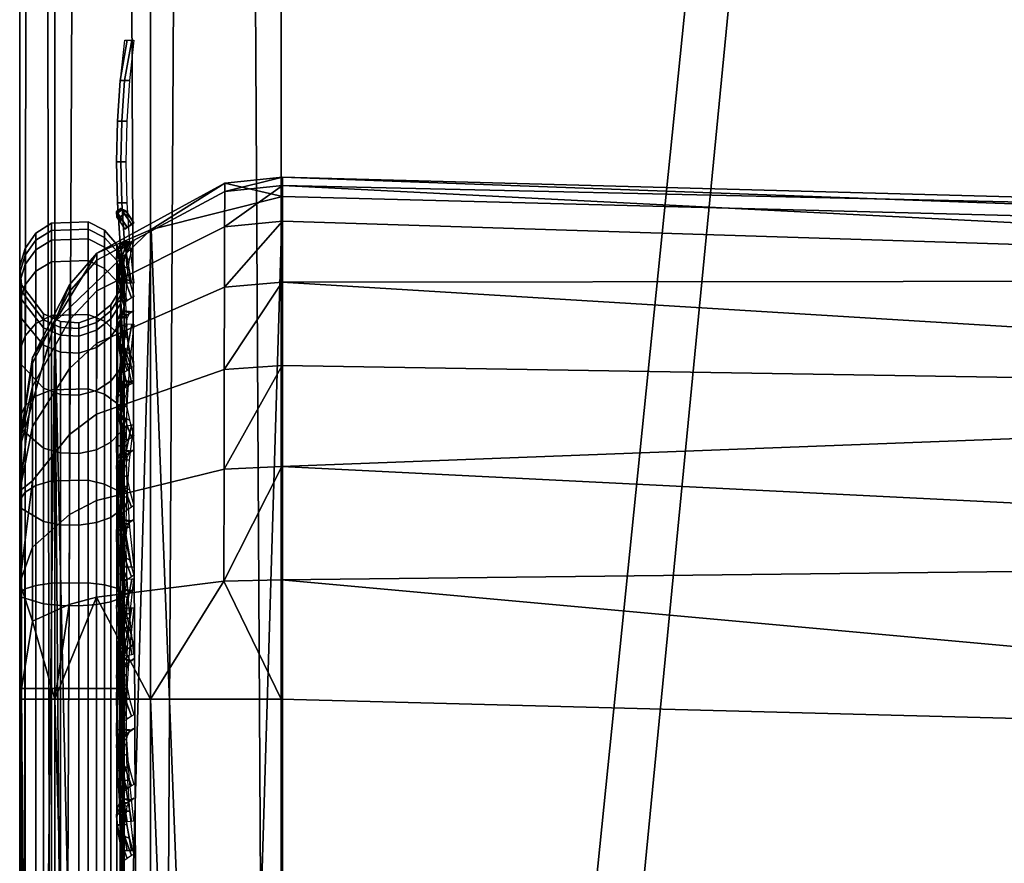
# Model space of a CAD drawing. Header units: inches. Extents: x 0 to 44.3, y -37.9 to 0.3.
# Tile 162 of 256: x 0 to 0.9, y -19.3 to -18.5. Entities that reach past the tile are written whole.
import ezdxf

# ---------------------------------------------------------------- set-up
doc = ezdxf.new("R2010")
doc.units = ezdxf.units.IN
doc.header["$LTSCALE"] = 0.03937
doc.header["$MEASUREMENT"] = 0
for name, color, linetype in [('A-FURN-3-ST', 151, 'Continuous'), ('A-FURN-3-ST-BK', 151, 'Continuous'), ('A-FURN-3-ST-SEAM', 250, 'Continuous'), ('A-FURN-3-STITCH', 15, 'Continuous')]:
    doc.layers.add(name, color=color, linetype=linetype)

msp = doc.modelspace()

# ---------------------------------------------------------------- meshes
at = {"layer": 'A-FURN-3-ST'}
mesh = msp.add_polyface(dxfattribs=at)
corners = [(1.97477, -22.31298, 18), (4.60038, -0.98636, 18), (2.42711, -0.86223, 18), (0.25082, -0.81495, 18), (0.25082, -22.26522, 18), (4.62117, -0.70242, 17.96252), (2.43781, -0.57773, 17.96252), (0.25101, -0.60036, 17.97885), (0.04824, -0.62055, 17.87732), (0.01297, -0.63411, 17.80916), (0.03431, -0.81495, 17.875), (0.00082, -0.81495, 17.75), (0.00082, -0.64913, 17.73366), (0.00082, -0.4897, 17.68525), (0.07411, -0.61463, 17.9071), (0.12582, -0.81495, 17.96651), (0.19586, -0.60155, 17.97284), (0.00082, -22.26522, 17.75), (0.03431, -22.26522, 17.875), (0.12582, -22.26522, 17.96651), (0.25082, -0.21494, 5), (0.25082, -22.86523, 5), (0.12582, -0.21494, 5.03349), (0.12582, -22.86523, 5.03349), (0.03431, -0.21494, 5.125), (0.03431, -22.86523, 5.125), (0.00082, -0.21494, 5.25), (0.00082, -22.86523, 5.25), (4.64318, -0.38789, 5), (1.9486, -22.91242, 5), (2.44853, -0.26261, 5), (0.00082, 0.03506, 5.5), (0.00082, -23.11524, 5.5), (0.00082, 0.03506, 16.9), (0.00082, -23.11524, 16.9), (0.00082, -0.34278, 17.60665)]
mesh.append_faces([[corners[k] for k in face] for face in [(0, 1, 2), (3, 4, 2), (2, 4, 0), (2, 5, 6), (2, 6, 7), (7, 3, 2), (8, 9, 10), (10, 9, 11), (11, 9, 12), (12, 9, 13), (8, 10, 14), (14, 10, 15), (14, 15, 16), (16, 15, 3), (16, 3, 7), (11, 17, 10), (10, 17, 18), (10, 18, 15), (15, 18, 19), (15, 19, 3), (3, 19, 4), (20, 21, 22), (22, 21, 23), (22, 23, 24), (24, 23, 25), (24, 25, 26), (26, 25, 27), (28, 29, 30), (30, 29, 21), (30, 21, 20), (31, 32, 33), (33, 32, 34), (33, 34, 17), (31, 26, 27), (31, 27, 32), (17, 11, 33), (35, 11, 13), (13, 11, 12)]])
at = {"layer": 'A-FURN-3-ST-BK'}
mesh = msp.add_polyface(dxfattribs=at)
corners = [(3.81427, -18.81111, 18.6363), (2.03595, -18.67527, 18.45343), (2.03492, -18.692, 18.6363), (0.25225, -18.62703, 18.52261), (0.2522, -18.64545, 18.6363), (2.02195, -18.99227, 18.03372), (0.25146, -18.90378, 18.05236), (2.02896, -18.83626, 18.13035), (0.25173, -18.80731, 18.11527), (0.25196, -18.72767, 18.19846), (2.03386, -18.72562, 18.27683), (0.25213, -18.66929, 18.29774), (0.25223, -18.6351, 18.40772), (0.04834, -18.94983, 18.14493), (0.013, -18.98082, 18.20719), (0.01301, -18.91768, 18.2483), (0.0484, -18.87326, 18.19476), (0.01303, -18.86554, 18.3027), (0.04846, -18.81001, 18.26071), (0.01304, -18.82731, 18.36764), (0.04849, -18.76363, 18.33947), (0.01304, -18.80492, 18.43961), (0.04852, -18.73647, 18.42675), (0.01304, -18.79963, 18.5148), (0.04852, -18.73005, 18.51794), (0.03454, -18.76533, 18.60234), (0.00082, -18.88598, 18.56815), (0.00082, -18.8808, 18.45386), (0.00082, -18.92709, 18.34923), (0.07455, -18.69966, 18.51932), (0.12661, -18.67723, 18.6273), (0.19689, -18.63292, 18.52234), (0.19687, -18.6409, 18.40881), (0.19679, -18.6747, 18.30013), (0.19665, -18.73242, 18.20205), (0.19646, -18.81114, 18.11989), (0.19623, -18.90647, 18.05778), (0.19597, -19.01351, 18.01924), (0.07436, -18.85385, 18.17137), (0.07427, -18.9363, 18.11772), (0.07444, -18.78576, 18.24237), (0.0745, -18.73582, 18.32717), (0.07454, -18.70658, 18.42114)]
mesh.append_faces([[corners[k] for k in face] for face in [(0, 1, 2), (2, 1, 3), (2, 3, 4), (5, 6, 7), (6, 8, 7), (7, 8, 9), (7, 9, 10), (10, 9, 11), (10, 11, 12), (10, 12, 1), (1, 12, 3), (13, 14, 15, 16), (16, 15, 17, 18), (18, 17, 19, 20), (20, 19, 21, 22), (22, 21, 23, 24), (24, 23, 25), (25, 23, 26), (26, 23, 27), (27, 23, 21), (27, 21, 19), (15, 28, 17), (17, 28, 19), (19, 28, 27), (24, 25, 29), (29, 25, 30), (29, 30, 31), (31, 30, 4), (31, 4, 3), (31, 3, 32), (32, 3, 12), (32, 12, 33), (33, 12, 11), (33, 11, 34), (34, 11, 9), (34, 9, 35), (35, 9, 8), (35, 8, 36), (36, 8, 6), (36, 6, 37), (16, 38, 39, 13), (38, 35, 36, 39), (38, 16, 18, 40), (40, 18, 20, 41), (41, 20, 22, 42), (42, 22, 24, 29), (35, 38, 40, 34), (34, 40, 41, 33), (33, 41, 42, 32), (32, 42, 29, 31), (28, 26, 27)]])
mesh = msp.add_polyface(dxfattribs=at)
corners = [(3.78897, -19.11059, 18.03372), (2.01381, -19.1726, 18), (2.02195, -18.99227, 18.03372), (0.25082, -19.12651, 18), (0.25115, -19.01211, 18.0133), (0.25146, -18.90378, 18.05236), (3.77346, -19.29044, 18), (1.97477, -22.31298, 18), (0.25082, -22.26522, 18), (0.25232, -22.30304, 31.54521), (0.2522, -18.64545, 18.6363), (0.1967, -20.47996, 25.08913), (0.12661, -18.67723, 18.6273), (0.07455, -20.5442, 25.07093), (0.03454, -18.76533, 18.60234), (0.04837, -20.57367, 25.06258), (0.013, -20.6406, 25.04362), (0.03456, -22.42288, 31.51125), (0.00082, -22.54357, 31.47705), (0.00082, -18.88598, 18.56815), (0.12669, -22.33478, 31.53621), (0.19597, -19.01351, 18.01924), (0.12582, -19.12651, 18.03349), (0.07416, -19.02884, 18.08446), (0.03431, -19.12651, 18.125), (0.04826, -19.03579, 18.11404), (0.01298, -19.05169, 18.18169), (0.013, -18.98082, 18.20719), (0.04834, -18.94983, 18.14493), (0.00082, -19.12651, 18.25), (0.00082, -19.01514, 18.27618), (0.01301, -18.91768, 18.2483), (0.00082, -18.92709, 18.34923), (0.19623, -18.90647, 18.05778), (0.07427, -18.9363, 18.11772), (0.19595, -22.48099, 17.98478), (0.12582, -22.26522, 18.03349), (0.03431, -22.26522, 18.125), (0.00082, -22.26522, 18.25), (1.97446, -22.35082, 31.54521), (3.81427, -18.81111, 18.6363), (2.03492, -18.692, 18.6363)]
mesh.append_faces([[corners[k] for k in face] for face in [(0, 1, 2), (3, 4, 1), (1, 4, 2), (4, 5, 2), (6, 7, 1), (1, 7, 8), (1, 8, 3), (9, 10, 11), (11, 10, 12), (11, 12, 13), (13, 12, 14), (13, 14, 15), (15, 14, 16), (15, 16, 17), (17, 16, 18), (18, 16, 19), (19, 16, 14), (15, 17, 13), (13, 17, 20), (13, 20, 11), (11, 20, 9), (4, 3, 21), (21, 3, 22), (21, 22, 23), (23, 22, 24), (23, 24, 25), (25, 24, 26), (25, 26, 27, 28), (24, 29, 26), (26, 29, 30), (26, 30, 27), (27, 30, 31), (30, 32, 31), (21, 5, 4), (33, 21, 23, 34), (34, 23, 25, 28), (35, 36, 8), (3, 8, 22), (22, 8, 36), (22, 36, 24), (24, 36, 37), (24, 37, 29), (29, 37, 38), (38, 18, 29), (29, 18, 19), (29, 19, 30), (30, 19, 32), (39, 40, 41), (39, 41, 9), (9, 41, 10)]])
at = {"layer": 'A-FURN-3-ST-SEAM'}
mesh = msp.add_polyface(dxfattribs=at)
corners = [(0.00108, -18.74591, 18.33687), (0.00267, -18.76212, 18.34401), (0.00267, -18.73601, 18.42878), (0.00108, -18.71861, 18.42552), (0.00267, -18.73, 18.5188), (0.00108, -18.71232, 18.51966), (0.00267, -18.74412, 18.60568), (0.00108, -18.72708, 18.61051), (0.00593, -18.71056, 18.6152), (0.00593, -18.69518, 18.52049), (0.00593, -18.70173, 18.42236), (0.00593, -18.73019, 18.32994), (0.08206, -18.76489, 18.23653), (0.06631, -18.75836, 18.23163), (0.06631, -18.70688, 18.31967), (0.08206, -18.71435, 18.32296), (0.06631, -18.6767, 18.41767), (0.08206, -18.68472, 18.41918), (0.06631, -18.66975, 18.52173), (0.08206, -18.67789, 18.52134), (0.06631, -18.68607, 18.62216), (0.08206, -18.69391, 18.61993), (0.09375, -18.70686, 18.61626), (0.09375, -18.69134, 18.52068), (0.09375, -18.69795, 18.42165), (0.09375, -18.72667, 18.32839), (0.09375, -18.77566, 18.24461), (0.10082, -18.75039, 18.33792), (0.10082, -18.72305, 18.42636), (0.10082, -18.71684, 18.51949), (0.10082, -18.73143, 18.60928), (0.09736, -18.74012, 18.42955), (0.09736, -18.73418, 18.5186), (0.09736, -18.74814, 18.60453), (0.03124, -18.68732, 18.62181), (0.03124, -18.67105, 18.52167), (0.03124, -18.67798, 18.41791), (0.03124, -18.70808, 18.3202), (0.03124, -18.7594, 18.23241), (0.01634, -18.69663, 18.61916), (0.01634, -18.68072, 18.5212), (0.01634, -18.68749, 18.4197), (0.01634, -18.71694, 18.3241), (0.01634, -18.76715, 18.23822), (0.00593, -18.77874, 18.24692), (0.02365, -18.77105, 18.59803), (0.02365, -18.75796, 18.51744), (0.02365, -18.76353, 18.43394), (0.088, -18.76268, 18.6004), (0.088, -18.74927, 18.51786), (0.088, -18.75498, 18.43234)]
mesh.append_faces([[corners[k] for k in face] for face in [(0, 1, 2, 3), (3, 2, 4, 5), (5, 4, 6, 7), (7, 8, 9, 5), (5, 9, 10, 3), (3, 10, 11, 0), (12, 13, 14, 15), (15, 14, 16, 17), (17, 16, 18, 19), (19, 18, 20, 21), (21, 22, 23, 19), (19, 23, 24, 17), (17, 24, 25, 15), (15, 25, 26, 12), (27, 26, 25), (27, 25, 28), (28, 25, 24), (28, 24, 29), (29, 24, 23), (29, 23, 30), (30, 23, 22), (31, 27, 28), (31, 28, 32), (32, 28, 29), (32, 29, 33), (33, 29, 30), (34, 20, 18, 35), (35, 18, 16, 36), (36, 16, 14, 37), (37, 14, 13, 38), (39, 34, 35, 40), (40, 35, 36, 41), (41, 36, 37, 42), (42, 37, 38, 43), (8, 39, 40, 9), (9, 40, 41, 10), (10, 41, 42, 11), (11, 42, 43, 44), (45, 6, 4, 46), (46, 4, 2, 47), (33, 48, 49, 32), (32, 49, 50, 31)]])
mesh = msp.add_polyface(dxfattribs=at)
corners = [(0.088, -19.9848, 22.90367), (0.07421, -19.99563, 22.90059), (0.07421, -18.77351, 18.59733), (0.088, -18.76268, 18.6004), (0.088, -19.03319, 18.14201), (0.07421, -19.03573, 18.15297), (0.07421, -19.11621, 18.14374), (0.088, -19.11621, 18.13248), (0.07421, -21.20893, 18.14374), (0.088, -21.20893, 18.13248), (0.03981, -21.20893, 18.14851), (0.05749, -21.20893, 18.14954), (0.05749, -19.11621, 18.14954), (0.03981, -19.11621, 18.14851), (0.05749, -19.03704, 18.15862), (0.03981, -19.03681, 18.15762), (0.03981, -18.7781, 18.59602), (0.05749, -18.77908, 18.59574), (0.05749, -20.00121, 22.89901), (0.03981, -20.00023, 22.89929), (0.02365, -19.99318, 22.90129), (0.02365, -18.77105, 18.59803), (0.02365, -19.03516, 18.15049), (0.02365, -19.11621, 18.14119), (0.02365, -21.20893, 18.14119), (0.00108, -21.20893, 18.09548), (0.00267, -21.20893, 18.11319), (0.00267, -19.11621, 18.11319), (0.00108, -19.11621, 18.09548), (0.00267, -19.02883, 18.12321), (0.00108, -19.02483, 18.10596), (0.00108, -18.72708, 18.61051), (0.00267, -18.74412, 18.60568), (0.00267, -19.96624, 22.90894), (0.00108, -19.94921, 22.91378), (0.00593, -19.93269, 22.91847), (0.00593, -18.71056, 18.6152), (0.00593, -19.02095, 18.08924), (0.00593, -19.11621, 18.07831), (0.00593, -21.20893, 18.07831), (0.08206, -21.20893, 18.061), (0.06631, -21.20893, 18.05284), (0.06631, -19.11621, 18.05284), (0.08206, -19.11621, 18.061), (0.08206, -18.69391, 18.61993), (0.06631, -18.68607, 18.62216), (0.06631, -19.9082, 22.92543), (0.08206, -19.91604, 22.9232), (0.09375, -19.92899, 22.91952), (0.09375, -18.70686, 18.61626), (0.09375, -19.11621, 18.07446), (0.09375, -21.20893, 18.07446), (0.10082, -19.11621, 18.1), (0.10082, -19.02586, 18.11036), (0.10082, -18.73143, 18.60928), (0.10082, -19.95356, 22.91254), (0.09736, -19.11621, 18.11737), (0.10082, -21.20893, 18.1), (0.09736, -19.02978, 18.12728), (0.09736, -18.74814, 18.60453), (0.09736, -19.97026, 22.9078), (0.03124, -19.90945, 22.92507), (0.03124, -18.68732, 18.62181), (0.03124, -19.11621, 18.05414), (0.03124, -21.20893, 18.05414), (0.01634, -19.91876, 22.92243), (0.01634, -18.69663, 18.61916), (0.01634, -19.11621, 18.06382), (0.01634, -21.20893, 18.06382), (0.09736, -21.20893, 18.11737)]
mesh.append_faces([[corners[k] for k in face] for face in [(0, 1, 2, 3), (4, 5, 6, 7), (7, 6, 8, 9), (10, 11, 12, 13), (13, 12, 14, 15), (16, 17, 18, 19), (19, 20, 21, 16), (15, 22, 23, 13), (13, 23, 24, 10), (25, 26, 27, 28), (28, 27, 29, 30), (31, 32, 33, 34), (34, 35, 36, 31), (30, 37, 38, 28), (28, 38, 39, 25), (40, 41, 42, 43), (44, 45, 46, 47), (47, 48, 49, 44), (43, 50, 51, 40), (52, 51, 50), (52, 50, 53), (54, 49, 55), (55, 49, 48), (56, 57, 52), (56, 52, 58), (59, 54, 60), (60, 54, 55), (61, 46, 45, 62), (63, 42, 41, 64), (65, 61, 62, 66), (67, 63, 64, 68), (35, 65, 66, 36), (38, 67, 68, 39), (20, 33, 32, 21), (22, 29, 27, 23), (23, 27, 26, 24), (1, 18, 17, 2), (5, 14, 12, 6), (6, 12, 11, 8), (60, 0, 3, 59), (58, 4, 7, 56), (56, 7, 9, 69)]])
mesh = msp.add_polyface(dxfattribs=at)
corners = [(0.088, -18.76268, 18.6004), (0.07421, -18.77351, 18.59733), (0.07421, -18.76051, 18.51731), (0.088, -18.74927, 18.51786), (0.07421, -18.76605, 18.43441), (0.088, -18.75498, 18.43234), (0.07421, -18.79009, 18.35633), (0.088, -18.77979, 18.35179), (0.07421, -18.8311, 18.28619), (0.088, -18.82209, 18.27943), (0.07421, -18.88781, 18.22659), (0.088, -18.8806, 18.21795), (0.03981, -18.83493, 18.28905), (0.05749, -18.83575, 18.28967), (0.05749, -18.7954, 18.35867), (0.03981, -18.79446, 18.35826), (0.05749, -18.77174, 18.43548), (0.03981, -18.77074, 18.43529), (0.05749, -18.7663, 18.51703), (0.03981, -18.76527, 18.51708), (0.05749, -18.77908, 18.59574), (0.03981, -18.7781, 18.59602), (0.02365, -18.77105, 18.59803), (0.02365, -18.75796, 18.51744), (0.02365, -18.76353, 18.43394), (0.02365, -18.78775, 18.3553), (0.02365, -18.82906, 18.28465), (0.02365, -18.88618, 18.22463), (0.03981, -18.89087, 18.23025), (0.00108, -18.85687, 18.18955), (0.00267, -18.86823, 18.20314), (0.00267, -18.80665, 18.26785), (0.00108, -18.79248, 18.25722), (0.00267, -18.76212, 18.34401), (0.00108, -18.74591, 18.33687), (0.00593, -18.73019, 18.32994), (0.00593, -18.77874, 18.24692), (0.00593, -18.84586, 18.17637), (0.08206, -18.83477, 18.16309), (0.06631, -18.82954, 18.15683), (0.06631, -18.75836, 18.23163), (0.08206, -18.76489, 18.23653), (0.09375, -18.77566, 18.24461), (0.09375, -18.8434, 18.17342), (0.10082, -18.85977, 18.19302), (0.10082, -18.79654, 18.25936), (0.10082, -18.75039, 18.33792), (0.09736, -18.87091, 18.20635), (0.09736, -18.81, 18.27036), (0.09736, -18.76595, 18.3457), (0.09736, -18.74012, 18.42955), (0.03124, -18.7594, 18.23241), (0.03124, -18.83037, 18.15783), (0.01634, -18.76715, 18.23822), (0.01634, -18.83658, 18.16525), (0.00267, -18.73601, 18.42878), (0.05749, -18.89153, 18.23104)]
mesh.append_faces([[corners[k] for k in face] for face in [(0, 1, 2, 3), (3, 2, 4, 5), (5, 4, 6, 7), (7, 6, 8, 9), (9, 8, 10, 11), (12, 13, 14, 15), (15, 14, 16, 17), (17, 16, 18, 19), (19, 18, 20, 21), (21, 22, 23, 19), (19, 23, 24, 17), (17, 24, 25, 15), (15, 25, 26, 12), (12, 26, 27, 28), (29, 30, 31, 32), (32, 31, 33, 34), (34, 35, 36, 32), (32, 36, 37, 29), (38, 39, 40, 41), (41, 42, 43, 38), (44, 43, 45), (45, 43, 42), (45, 42, 46), (47, 44, 48), (48, 44, 45), (48, 45, 49), (49, 45, 46), (49, 46, 50), (51, 40, 39, 52), (53, 51, 52, 54), (36, 53, 54, 37), (24, 55, 33, 25), (25, 33, 31, 26), (26, 31, 30, 27), (1, 20, 18, 2), (2, 18, 16, 4), (4, 16, 14, 6), (6, 14, 13, 8), (8, 13, 56, 10), (50, 5, 7, 49), (49, 7, 9, 48), (48, 9, 11, 47)]])
mesh = msp.add_polyface(dxfattribs=at)
corners = [(0.088, -18.8806, 18.21795), (0.07421, -18.88781, 18.22659), (0.07421, -18.95748, 18.1811), (0.088, -18.95246, 18.17102), (0.07421, -19.03573, 18.15297), (0.088, -19.03319, 18.14201), (0.03981, -19.03681, 18.15762), (0.05749, -19.03704, 18.15862), (0.05749, -18.96006, 18.18629), (0.03981, -18.9596, 18.18537), (0.05749, -18.89153, 18.23104), (0.03981, -18.89087, 18.23025), (0.05749, -18.83575, 18.28967), (0.03981, -18.83493, 18.28905), (0.02365, -18.88618, 18.22463), (0.02365, -18.95634, 18.17881), (0.02365, -19.03516, 18.15049), (0.00108, -19.02483, 18.10596), (0.00267, -19.02883, 18.12321), (0.00267, -18.94386, 18.15375), (0.00108, -18.93597, 18.1379), (0.00267, -18.86823, 18.20314), (0.00108, -18.85687, 18.18955), (0.00593, -18.84586, 18.17637), (0.00593, -18.92832, 18.12253), (0.00593, -19.02095, 18.08924), (0.08206, -19.11621, 18.061), (0.06631, -19.11621, 18.05284), (0.06631, -19.0152, 18.06443), (0.08206, -19.01704, 18.07238), (0.06631, -18.91697, 18.09973), (0.08206, -18.92061, 18.10703), (0.06631, -18.82954, 18.15683), (0.08206, -18.83477, 18.16309), (0.09375, -18.8434, 18.17342), (0.09375, -18.92661, 18.11909), (0.09375, -19.02008, 18.08549), (0.09375, -19.11621, 18.07446), (0.10082, -19.02586, 18.11036), (0.10082, -18.93798, 18.14195), (0.10082, -18.85977, 18.19302), (0.09736, -19.02978, 18.12728), (0.10082, -19.11621, 18.1), (0.09736, -18.94572, 18.15749), (0.09736, -18.87091, 18.20635), (0.03124, -18.83037, 18.15783), (0.03124, -18.91755, 18.1009), (0.03124, -19.01549, 18.0657), (0.03124, -19.11621, 18.05414), (0.01634, -18.83658, 18.16525), (0.01634, -18.92187, 18.10956), (0.01634, -19.01768, 18.07513), (0.01634, -19.11621, 18.06382), (0.00593, -19.11621, 18.07831)]
mesh.append_faces([[corners[k] for k in face] for face in [(0, 1, 2, 3), (3, 2, 4, 5), (6, 7, 8, 9), (9, 8, 10, 11), (11, 10, 12, 13), (11, 14, 15, 9), (9, 15, 16, 6), (17, 18, 19, 20), (20, 19, 21, 22), (22, 23, 24, 20), (20, 24, 25, 17), (26, 27, 28, 29), (29, 28, 30, 31), (31, 30, 32, 33), (33, 34, 35, 31), (31, 35, 36, 29), (29, 36, 37, 26), (38, 37, 36), (38, 36, 39), (39, 36, 35), (39, 35, 40), (40, 35, 34), (41, 42, 38), (41, 38, 43), (43, 38, 39), (43, 39, 44), (44, 39, 40), (45, 32, 30, 46), (46, 30, 28, 47), (47, 28, 27, 48), (49, 45, 46, 50), (50, 46, 47, 51), (51, 47, 48, 52), (23, 49, 50, 24), (24, 50, 51, 25), (25, 51, 52, 53), (14, 21, 19, 15), (15, 19, 18, 16), (1, 10, 8, 2), (2, 8, 7, 4), (44, 0, 3, 43), (43, 3, 5, 41)]])
mesh = msp.add_polyface(dxfattribs=at)
corners = [(0.088, -22.42906, 31.5102), (0.07421, -22.43989, 31.50712), (0.07421, -19.99563, 22.90059), (0.088, -19.9848, 22.90367), (0.088, -21.20893, 18.13248), (0.07421, -21.20893, 18.14374), (0.07421, -22.25529, 18.14374), (0.088, -22.25529, 18.13248), (0.03981, -22.25529, 18.14851), (0.05749, -22.25529, 18.14954), (0.05749, -21.20893, 18.14954), (0.03981, -21.20893, 18.14851), (0.03981, -20.00023, 22.89929), (0.05749, -20.00121, 22.89901), (0.05749, -22.44547, 31.50554), (0.03981, -22.44448, 31.50582), (0.02365, -22.43743, 31.50782), (0.02365, -19.99318, 22.90129), (0.02365, -21.20893, 18.14119), (0.02365, -22.25529, 18.14119), (0.00108, -22.25529, 18.09548), (0.00267, -22.25529, 18.11319), (0.00267, -21.20893, 18.11319), (0.00108, -21.20893, 18.09548), (0.00108, -19.94921, 22.91378), (0.00267, -19.96624, 22.90894), (0.00267, -22.4105, 31.51547), (0.00108, -22.39346, 31.52031), (0.00593, -22.37695, 31.525), (0.00593, -19.93269, 22.91847), (0.00593, -21.20893, 18.07831), (0.00593, -22.25529, 18.07831), (0.08206, -22.39858, 18.052), (0.06631, -22.39758, 18.04391), (0.06631, -22.25529, 18.05284), (0.08206, -22.25529, 18.061), (0.06631, -21.20893, 18.05284), (0.08206, -21.20893, 18.061), (0.08206, -19.91604, 22.9232), (0.06631, -19.9082, 22.92543), (0.06631, -22.35245, 31.53196), (0.08206, -22.36029, 31.52973), (0.09375, -22.37325, 31.52605), (0.09375, -19.92899, 22.91952), (0.09375, -21.20893, 18.07446), (0.09375, -22.25529, 18.07446), (0.09375, -22.40024, 18.06536), (0.10082, -22.25529, 18.1), (0.10082, -21.20893, 18.1), (0.10082, -19.11621, 18.1), (0.10082, -19.95356, 22.91254), (0.10082, -22.39781, 31.51907), (0.09736, -22.25529, 18.11737), (0.10082, -22.4034, 18.0907), (0.09736, -21.20893, 18.11737), (0.09736, -19.11621, 18.11737), (0.09736, -19.97026, 22.9078), (0.09736, -22.41452, 31.51433), (0.03124, -22.3537, 31.5316), (0.03124, -19.90945, 22.92507), (0.03124, -21.20893, 18.05414), (0.03124, -22.25529, 18.05414), (0.03124, -22.39774, 18.0452), (0.01634, -22.36301, 31.52896), (0.01634, -19.91876, 22.92243), (0.01634, -21.20893, 18.06382), (0.01634, -22.25529, 18.06382), (0.01634, -22.39893, 18.0548)]
mesh.append_faces([[corners[k] for k in face] for face in [(0, 1, 2, 3), (4, 5, 6, 7), (8, 9, 10, 11), (12, 13, 14, 15), (15, 16, 17, 12), (11, 18, 19, 8), (20, 21, 22, 23), (24, 25, 26, 27), (27, 28, 29, 24), (23, 30, 31, 20), (32, 33, 34, 35), (35, 34, 36, 37), (38, 39, 40, 41), (41, 42, 43, 38), (37, 44, 45, 35), (35, 45, 46, 32), (47, 46, 45), (47, 45, 48), (48, 45, 44), (48, 44, 49), (50, 43, 51), (51, 43, 42), (52, 53, 47), (52, 47, 54), (54, 47, 48), (54, 48, 55), (56, 50, 57), (57, 50, 51), (58, 40, 39, 59), (60, 36, 34, 61), (61, 34, 33, 62), (63, 58, 59, 64), (65, 60, 61, 66), (66, 61, 62, 67), (28, 63, 64, 29), (30, 65, 66, 31), (16, 26, 25, 17), (18, 22, 21, 19), (1, 14, 13, 2), (5, 10, 9, 6), (57, 0, 3, 56), (54, 4, 7, 52)]])
at = {"layer": 'A-FURN-3-STITCH'}
mesh = msp.add_polyface(dxfattribs=at)
corners = [(0.1101, -18.49605, 17.95579), (0.10582, -18.5345, 17.96146), (0.10114, -18.53454, 17.96373), (0.10796, -18.49602, 17.9543), (0.10325, -18.57339, 17.96462), (0.09856, -18.57343, 17.96689), (0.09683, -18.53449, 17.96081), (0.10365, -18.49597, 17.95138), (0.10238, -18.61247, 17.96524), (0.0977, -18.61251, 17.96751), (0.09425, -18.57338, 17.96397), (0.0972, -18.5344, 17.95562), (0.10148, -18.49595, 17.94995), (0.10324, -18.65152, 17.96332), (0.09856, -18.65156, 17.96559), (0.09339, -18.61246, 17.96459), (0.09462, -18.57329, 17.95878), (0.10582, -18.69028, 17.95887), (0.10113, -18.69032, 17.96114), (0.09425, -18.65151, 17.96267), (0.09376, -18.61238, 17.9594), (0.11009, -18.72852, 17.95192), (0.10791, -18.7285, 17.9505), (0.09682, -18.69027, 17.95822), (0.09462, -18.65142, 17.95748), (0.1036, -18.72845, 17.94758), (0.0972, -18.69018, 17.95303), (0.10147, -18.72843, 17.94608)]
mesh.append_faces([[corners[k] for k in face] for face in [(0, 1, 2, 3), (1, 4, 5, 2), (3, 2, 6, 7), (4, 8, 9, 5), (2, 5, 10, 6), (7, 6, 11, 12), (8, 13, 14, 9), (5, 9, 15, 10), (6, 10, 16, 11), (13, 17, 18, 14), (9, 14, 19, 15), (10, 15, 20, 16), (17, 21, 22, 18), (14, 18, 23, 19), (15, 19, 24, 20), (18, 22, 25, 23), (19, 23, 26, 24), (23, 25, 27, 26)]])
mesh = msp.add_polyface(dxfattribs=at)
corners = [(0.1101, -18.67097, 18.37806), (0.10582, -18.6646, 18.4164), (0.10114, -18.66233, 18.4164), (0.10796, -18.67245, 18.37806), (0.10325, -18.66074, 18.45522), (0.09856, -18.65847, 18.45522), (0.09683, -18.66525, 18.4164), (0.10365, -18.67537, 18.37806), (0.10238, -18.65942, 18.49429), (0.0977, -18.65714, 18.49429), (0.09425, -18.66139, 18.45523), (0.0972, -18.67044, 18.41641), (0.10148, -18.67681, 18.37807), (0.10324, -18.66063, 18.53337), (0.09856, -18.65836, 18.53336), (0.09339, -18.66006, 18.49429), (0.09462, -18.66658, 18.45523), (0.10582, -18.66438, 18.5722), (0.10113, -18.66211, 18.5722), (0.09425, -18.66128, 18.53337), (0.09376, -18.66526, 18.4943), (0.11009, -18.67064, 18.61056), (0.10791, -18.67205, 18.61057), (0.09682, -18.66503, 18.5722), (0.09462, -18.66647, 18.53338), (0.1036, -18.67498, 18.61057), (0.0972, -18.67022, 18.57221), (0.10147, -18.67648, 18.61057)]
mesh.append_faces([[corners[k] for k in face] for face in [(0, 1, 2, 3), (1, 4, 5, 2), (3, 2, 6, 7), (4, 8, 9, 5), (2, 5, 10, 6), (7, 6, 11, 12), (8, 13, 14, 9), (5, 9, 15, 10), (6, 10, 16, 11), (13, 17, 18, 14), (9, 14, 19, 15), (10, 15, 20, 16), (17, 21, 22, 18), (14, 18, 23, 19), (15, 19, 24, 20), (18, 22, 25, 23), (19, 23, 26, 24), (23, 25, 27, 26)]])
mesh = msp.add_polyface(dxfattribs=at)
corners = [(0.1101, -18.6878, 18.61691), (0.10582, -18.69048, 18.65569), (0.10114, -18.68827, 18.65621), (0.10796, -18.68925, 18.61657), (0.10325, -18.6957, 18.69435), (0.09856, -18.69349, 18.69487), (0.09683, -18.69111, 18.65554), (0.10365, -18.69209, 18.6159), (0.10238, -18.70345, 18.73267), (0.0977, -18.70124, 18.73319), (0.09425, -18.69633, 18.6942), (0.0972, -18.69616, 18.65434), (0.10148, -18.69349, 18.61557), (0.10324, -18.71367, 18.7704), (0.09856, -18.71145, 18.77092), (0.09339, -18.70408, 18.73252), (0.09462, -18.70139, 18.69301), (0.10582, -18.72629, 18.80732), (0.10113, -18.72408, 18.80784), (0.09425, -18.7143, 18.77025), (0.09376, -18.70913, 18.73133), (0.11009, -18.74125, 18.84319), (0.10791, -18.74263, 18.84287), (0.09682, -18.72692, 18.80717), (0.09462, -18.71935, 18.76906), (0.1036, -18.74547, 18.84219), (0.0972, -18.73198, 18.80598), (0.10147, -18.74694, 18.84185)]
mesh.append_faces([[corners[k] for k in face] for face in [(0, 1, 2, 3), (1, 4, 5, 2), (3, 2, 6, 7), (4, 8, 9, 5), (2, 5, 10, 6), (7, 6, 11, 12), (8, 13, 14, 9), (5, 9, 15, 10), (6, 10, 16, 11), (13, 17, 18, 14), (9, 14, 19, 15), (10, 15, 20, 16), (17, 21, 22, 18), (14, 18, 23, 19), (15, 19, 24, 20), (18, 22, 25, 23), (19, 23, 26, 24), (23, 25, 27, 26)]])
mesh = msp.add_polyface(dxfattribs=at)
corners = [(0.1101, -18.8232, 18.14327), (0.10582, -18.79586, 18.17089), (0.10114, -18.794, 18.16957), (0.10796, -18.82441, 18.14413), (0.10325, -18.77028, 18.20035), (0.09856, -18.76843, 18.19904), (0.09683, -18.79639, 18.17126), (0.10365, -18.82679, 18.14582), (0.10238, -18.74663, 18.23148), (0.0977, -18.74478, 18.23016), (0.09425, -18.77081, 18.20073), (0.0972, -18.80062, 18.17427), (0.10148, -18.82797, 18.14665), (0.10324, -18.72505, 18.26407), (0.09856, -18.7232, 18.26276), (0.09339, -18.74716, 18.23185), (0.09462, -18.77505, 18.20373), (0.10582, -18.70568, 18.29794), (0.10113, -18.70382, 18.29663), (0.09425, -18.72558, 18.26445), (0.09376, -18.75139, 18.23486), (0.11009, -18.68863, 18.33287), (0.10791, -18.68978, 18.33369), (0.09682, -18.70621, 18.29832), (0.09462, -18.72982, 18.26746), (0.1036, -18.69217, 18.33538), (0.0972, -18.71044, 18.30132), (0.10147, -18.69339, 18.33625)]
mesh.append_faces([[corners[k] for k in face] for face in [(0, 1, 2, 3), (1, 4, 5, 2), (3, 2, 6, 7), (4, 8, 9, 5), (2, 5, 10, 6), (7, 6, 11, 12), (8, 13, 14, 9), (5, 9, 15, 10), (6, 10, 16, 11), (13, 17, 18, 14), (9, 14, 19, 15), (10, 15, 20, 16), (17, 21, 22, 18), (14, 18, 23, 19), (15, 19, 24, 20), (18, 22, 25, 23), (19, 23, 26, 24), (23, 25, 27, 26)]])
mesh = msp.add_polyface(dxfattribs=at)
corners = [(0.1101, -18.75447, 18.85163), (0.10582, -18.75714, 18.89041), (0.10114, -18.75493, 18.89093), (0.10796, -18.75591, 18.85129), (0.10325, -18.76236, 18.92907), (0.09856, -18.76015, 18.9296), (0.09683, -18.75777, 18.89026), (0.10365, -18.75875, 18.85062), (0.10238, -18.77011, 18.96739), (0.0977, -18.7679, 18.96791), (0.09425, -18.76299, 18.92893), (0.0972, -18.76282, 18.88907), (0.10148, -18.76015, 18.85029), (0.10324, -18.78033, 19.00513), (0.09856, -18.77812, 19.00565), (0.09339, -18.77074, 18.96724), (0.09462, -18.76805, 18.92773), (0.10582, -18.79296, 19.04204), (0.10113, -18.79074, 19.04256), (0.09425, -18.78096, 19.00498), (0.09376, -18.7758, 18.96605), (0.11009, -18.80791, 19.07792), (0.10791, -18.80929, 19.07759), (0.09682, -18.79359, 19.04189), (0.09462, -18.78601, 19.00378), (0.1036, -18.81214, 19.07692), (0.0972, -18.79864, 19.0407), (0.10147, -18.8136, 19.07657)]
mesh.append_faces([[corners[k] for k in face] for face in [(0, 1, 2, 3), (1, 4, 5, 2), (3, 2, 6, 7), (4, 8, 9, 5), (2, 5, 10, 6), (7, 6, 11, 12), (8, 13, 14, 9), (5, 9, 15, 10), (6, 10, 16, 11), (13, 17, 18, 14), (9, 14, 19, 15), (10, 15, 20, 16), (17, 21, 22, 18), (14, 18, 23, 19), (15, 19, 24, 20), (18, 22, 25, 23), (19, 23, 26, 24), (23, 25, 27, 26)]])
mesh = msp.add_polyface(dxfattribs=at)
corners = [(0.1101, -18.76758, 17.95579), (0.10582, -18.80603, 17.96146), (0.10114, -18.80607, 17.96373), (0.10796, -18.76755, 17.9543), (0.10325, -18.84492, 17.96462), (0.09856, -18.84495, 17.96689), (0.09683, -18.80602, 17.96081), (0.10365, -18.7675, 17.95138), (0.10238, -18.884, 17.96524), (0.0977, -18.88404, 17.96751), (0.09425, -18.84491, 17.96397), (0.0972, -18.80593, 17.95562), (0.10148, -18.76748, 17.94995), (0.10324, -18.92305, 17.96332), (0.09856, -18.92309, 17.96559), (0.09339, -18.88399, 17.96459), (0.09462, -18.84482, 17.95878), (0.10582, -18.96181, 17.95887), (0.10113, -18.96185, 17.96114), (0.09425, -18.92304, 17.96267), (0.09376, -18.88391, 17.9594), (0.11009, -19.00005, 17.95192), (0.10791, -19.00003, 17.9505), (0.09682, -18.9618, 17.95822), (0.09462, -18.92295, 17.95748), (0.1036, -18.99998, 17.94758), (0.0972, -18.96171, 17.95303), (0.10147, -18.99995, 17.94608)]
mesh.append_faces([[corners[k] for k in face] for face in [(0, 1, 2, 3), (1, 4, 5, 2), (3, 2, 6, 7), (4, 8, 9, 5), (2, 5, 10, 6), (7, 6, 11, 12), (8, 13, 14, 9), (5, 9, 15, 10), (6, 10, 16, 11), (13, 17, 18, 14), (9, 14, 19, 15), (10, 15, 20, 16), (17, 21, 22, 18), (14, 18, 23, 19), (15, 19, 24, 20), (18, 22, 25, 23), (19, 23, 26, 24), (23, 25, 27, 26)]])
mesh = msp.add_polyface(dxfattribs=at)
corners = [(0.1101, -18.82113, 19.08636), (0.10582, -18.8238, 19.12513), (0.10114, -18.82159, 19.12566), (0.10796, -18.82257, 19.08602), (0.10325, -18.82903, 19.1638), (0.09856, -18.82681, 19.16432), (0.09683, -18.82443, 19.12498), (0.10365, -18.82541, 19.08535), (0.10238, -18.83677, 19.20212), (0.0977, -18.83456, 19.20264), (0.09425, -18.82966, 19.16365), (0.0972, -18.82949, 19.12379), (0.10148, -18.82681, 19.08502), (0.10324, -18.84699, 19.23985), (0.09856, -18.84478, 19.24037), (0.09339, -18.8374, 19.20197), (0.09462, -18.83471, 19.16246), (0.10582, -18.85962, 19.27677), (0.10113, -18.8574, 19.27729), (0.09425, -18.84762, 19.2397), (0.09376, -18.84246, 19.20077), (0.11009, -18.87458, 19.31264), (0.10791, -18.87596, 19.31231), (0.09682, -18.86025, 19.27662), (0.09462, -18.85267, 19.23851), (0.1036, -18.8788, 19.31164), (0.0972, -18.8653, 19.27542), (0.10147, -18.88026, 19.3113)]
mesh.append_faces([[corners[k] for k in face] for face in [(0, 1, 2, 3), (1, 4, 5, 2), (3, 2, 6, 7), (4, 8, 9, 5), (2, 5, 10, 6), (7, 6, 11, 12), (8, 13, 14, 9), (5, 9, 15, 10), (6, 10, 16, 11), (13, 17, 18, 14), (9, 14, 19, 15), (10, 15, 20, 16), (17, 21, 22, 18), (14, 18, 23, 19), (15, 19, 24, 20), (18, 22, 25, 23), (19, 23, 26, 24), (23, 25, 27, 26)]])
mesh = msp.add_polyface(dxfattribs=at)
corners = [(0.1101, -19.0831, 18.03955), (0.10582, -19.04482, 18.0463), (0.10114, -19.04407, 18.04415), (0.10796, -19.08359, 18.04095), (0.10325, -19.00692, 18.05558), (0.09856, -19.00617, 18.05343), (0.09683, -19.04503, 18.04691), (0.10365, -19.08455, 18.0437), (0.10238, -18.96964, 18.06732), (0.0977, -18.96888, 18.06518), (0.09425, -19.00714, 18.05619), (0.0972, -19.04675, 18.05181), (0.10148, -19.08503, 18.04506), (0.10324, -18.93319, 18.08147), (0.09856, -18.93244, 18.07932), (0.09339, -18.96985, 18.06793), (0.09462, -19.00886, 18.06109), (0.10582, -18.89782, 18.09792), (0.10113, -18.89706, 18.09577), (0.09425, -18.93341, 18.08208), (0.09376, -18.97157, 18.07283), (0.11009, -18.86372, 18.11658), (0.10791, -18.86419, 18.11792), (0.09682, -18.89803, 18.09853), (0.09462, -18.93513, 18.08698), (0.1036, -18.86516, 18.12067), (0.0972, -18.89975, 18.10343), (0.10147, -18.86566, 18.12209)]
mesh.append_faces([[corners[k] for k in face] for face in [(0, 1, 2, 3), (1, 4, 5, 2), (3, 2, 6, 7), (4, 8, 9, 5), (2, 5, 10, 6), (7, 6, 11, 12), (8, 13, 14, 9), (5, 9, 15, 10), (6, 10, 16, 11), (13, 17, 18, 14), (9, 14, 19, 15), (10, 15, 20, 16), (17, 21, 22, 18), (14, 18, 23, 19), (15, 19, 24, 20), (18, 22, 25, 23), (19, 23, 26, 24), (23, 25, 27, 26)]])
mesh = msp.add_polyface(dxfattribs=at)
corners = [(0.1101, -18.88779, 19.32108), (0.10582, -18.89046, 19.35986), (0.10114, -18.88825, 19.36038), (0.10796, -18.88923, 19.32074), (0.10325, -18.89569, 19.39852), (0.09856, -18.89348, 19.39904), (0.09683, -18.89109, 19.35971), (0.10365, -18.89208, 19.32007), (0.10238, -18.90343, 19.43684), (0.0977, -18.90122, 19.43736), (0.09425, -18.89632, 19.39837), (0.0972, -18.89615, 19.35851), (0.10148, -18.89347, 19.31974), (0.10324, -18.91365, 19.47457), (0.09856, -18.91144, 19.47509), (0.09339, -18.90406, 19.43669), (0.09462, -18.90137, 19.39718), (0.10582, -18.92628, 19.51149), (0.10113, -18.92407, 19.51201), (0.09425, -18.91428, 19.47442), (0.09376, -18.90912, 19.4355), (0.11009, -18.94124, 19.54736), (0.10791, -18.94262, 19.54704), (0.09682, -18.92691, 19.51134), (0.09462, -18.91934, 19.47323), (0.1036, -18.94546, 19.54636), (0.0972, -18.93196, 19.51015), (0.10147, -18.94692, 19.54602)]
mesh.append_faces([[corners[k] for k in face] for face in [(0, 1, 2, 3), (1, 4, 5, 2), (3, 2, 6, 7), (4, 8, 9, 5), (2, 5, 10, 6), (7, 6, 11, 12), (8, 13, 14, 9), (5, 9, 15, 10), (6, 10, 16, 11), (13, 17, 18, 14), (9, 14, 19, 15), (10, 15, 20, 16), (17, 21, 22, 18), (14, 18, 23, 19), (15, 19, 24, 20), (18, 22, 25, 23), (19, 23, 26, 24), (23, 25, 27, 26)]])
mesh = msp.add_polyface(dxfattribs=at)
corners = [(0.1101, -18.95445, 19.55581), (0.10582, -18.95712, 19.59458), (0.10114, -18.95491, 19.5951), (0.10796, -18.9559, 19.55546), (0.10325, -18.96235, 19.63325), (0.09856, -18.96014, 19.63377), (0.09683, -18.95775, 19.59443), (0.10365, -18.95874, 19.55479), (0.10238, -18.97009, 19.67156), (0.0977, -18.96788, 19.67209), (0.09425, -18.96298, 19.6331), (0.0972, -18.96281, 19.59324), (0.10148, -18.96014, 19.55446), (0.10324, -18.98031, 19.7093), (0.09856, -18.9781, 19.70982), (0.09339, -18.97072, 19.67141), (0.09462, -18.96803, 19.6319), (0.10582, -18.99294, 19.74621), (0.10113, -18.99073, 19.74673), (0.09425, -18.98094, 19.70915), (0.09376, -18.97578, 19.67022), (0.11009, -19.0079, 19.78209), (0.10791, -19.00928, 19.78176), (0.09682, -18.99357, 19.74606), (0.09462, -18.986, 19.70795), (0.1036, -19.01212, 19.78109), (0.0972, -18.99862, 19.74487), (0.10147, -19.01358, 19.78074)]
mesh.append_faces([[corners[k] for k in face] for face in [(0, 1, 2, 3), (1, 4, 5, 2), (3, 2, 6, 7), (4, 8, 9, 5), (2, 5, 10, 6), (7, 6, 11, 12), (8, 13, 14, 9), (5, 9, 15, 10), (6, 10, 16, 11), (13, 17, 18, 14), (9, 14, 19, 15), (10, 15, 20, 16), (17, 21, 22, 18), (14, 18, 23, 19), (15, 19, 24, 20), (18, 22, 25, 23), (19, 23, 26, 24), (23, 25, 27, 26)]])
mesh = msp.add_polyface(dxfattribs=at)
corners = [(0.10148, -19.0121, 18.07372), (0.0972, -19.04963, 18.06361), (0.09683, -19.04911, 18.05844), (0.10365, -19.01196, 18.07229), (0.09462, -19.08789, 18.05595), (0.09425, -19.08737, 18.05078), (0.10114, -19.04882, 18.05553), (0.10796, -19.01167, 18.06938), (0.09376, -19.12664, 18.05078), (0.09339, -19.12612, 18.04562), (0.09856, -19.08708, 18.04787), (0.10582, -19.04905, 18.0578), (0.1101, -19.01152, 18.06791), (0.09462, -19.16564, 18.04815), (0.09425, -19.16512, 18.04298), (0.0977, -19.12583, 18.04271), (0.10325, -19.0873, 18.05014), (0.0972, -19.20466, 18.04805), (0.09682, -19.20414, 18.04289), (0.09856, -19.16483, 18.04007), (0.10238, -19.12605, 18.04497), (0.10147, -19.24344, 18.0505), (0.1036, -19.24329, 18.04901), (0.10113, -19.20385, 18.03998), (0.10324, -19.16506, 18.04233), (0.10791, -19.243, 18.0461), (0.10582, -19.20407, 18.04224), (0.11009, -19.24286, 18.04469)]
mesh.append_faces([[corners[k] for k in face] for face in [(0, 1, 2, 3), (1, 4, 5, 2), (3, 2, 6, 7), (4, 8, 9, 5), (2, 5, 10, 6), (7, 6, 11, 12), (8, 13, 14, 9), (5, 9, 15, 10), (6, 10, 16, 11), (13, 17, 18, 14), (9, 14, 19, 15), (10, 15, 20, 16), (17, 21, 22, 18), (14, 18, 23, 19), (15, 19, 24, 20), (18, 22, 25, 23), (19, 23, 26, 24), (23, 25, 27, 26)]])
mesh = msp.add_polyface(dxfattribs=at)
corners = [(0.1101, -19.02111, 19.79053), (0.10582, -19.02379, 19.8293), (0.10114, -19.02157, 19.82983), (0.10796, -19.02256, 19.79019), (0.10325, -19.02901, 19.86797), (0.09856, -19.0268, 19.86849), (0.09683, -19.02442, 19.82915), (0.10365, -19.0254, 19.78952), (0.10238, -19.03676, 19.90629), (0.0977, -19.03454, 19.90681), (0.09425, -19.02964, 19.86782), (0.0972, -19.02947, 19.82796), (0.10148, -19.0268, 19.78919), (0.10324, -19.04697, 19.94402), (0.09856, -19.04476, 19.94454), (0.09339, -19.03739, 19.90614), (0.09462, -19.0347, 19.86663), (0.10582, -19.0596, 19.98094), (0.10113, -19.05739, 19.98146), (0.09425, -19.0476, 19.94387), (0.09376, -19.04244, 19.90494), (0.11009, -19.07456, 20.01681), (0.10791, -19.07594, 20.01648), (0.09682, -19.06023, 19.98079), (0.09462, -19.05266, 19.94268), (0.1036, -19.07878, 20.01581), (0.0972, -19.06529, 19.97959), (0.10147, -19.08024, 20.01547)]
mesh.append_faces([[corners[k] for k in face] for face in [(0, 1, 2, 3), (1, 4, 5, 2), (3, 2, 6, 7), (4, 8, 9, 5), (2, 5, 10, 6), (7, 6, 11, 12), (8, 13, 14, 9), (5, 9, 15, 10), (6, 10, 16, 11), (13, 17, 18, 14), (9, 14, 19, 15), (10, 15, 20, 16), (17, 21, 22, 18), (14, 18, 23, 19), (15, 19, 24, 20), (18, 22, 25, 23), (19, 23, 26, 24), (23, 25, 27, 26)]])
mesh = msp.add_polyface(dxfattribs=at)
corners = [(0.1101, -19.03911, 17.95579), (0.10582, -19.07756, 17.96146), (0.10114, -19.0776, 17.96373), (0.10796, -19.03908, 17.9543), (0.10325, -19.11645, 17.96462), (0.09856, -19.11648, 17.96689), (0.09683, -19.07755, 17.96081), (0.10365, -19.03903, 17.95138), (0.10238, -19.15553, 17.96524), (0.0977, -19.15557, 17.96751), (0.09425, -19.11644, 17.96397), (0.0972, -19.07746, 17.95562), (0.10148, -19.03901, 17.94995), (0.10324, -19.19458, 17.96332), (0.09856, -19.19462, 17.96559), (0.09339, -19.15552, 17.96459), (0.09462, -19.11635, 17.95878), (0.10582, -19.23334, 17.95887), (0.10113, -19.23338, 17.96114), (0.09425, -19.19457, 17.96267), (0.09376, -19.15544, 17.9594), (0.11009, -19.27158, 17.95192), (0.10791, -19.27156, 17.9505), (0.09682, -19.23333, 17.95822), (0.09462, -19.19448, 17.95748), (0.1036, -19.27151, 17.94758), (0.0972, -19.23324, 17.95303), (0.10147, -19.27148, 17.94608)]
mesh.append_faces([[corners[k] for k in face] for face in [(0, 1, 2, 3), (1, 4, 5, 2), (3, 2, 6, 7), (4, 8, 9, 5), (2, 5, 10, 6), (7, 6, 11, 12), (8, 13, 14, 9), (5, 9, 15, 10), (6, 10, 16, 11), (13, 17, 18, 14), (9, 14, 19, 15), (10, 15, 20, 16), (17, 21, 22, 18), (14, 18, 23, 19), (15, 19, 24, 20), (18, 22, 25, 23), (19, 23, 26, 24), (23, 25, 27, 26)]])
mesh = msp.add_polyface(dxfattribs=at)
corners = [(0.1101, -19.08777, 20.02525), (0.10582, -19.09045, 20.06403), (0.10114, -19.08823, 20.06455), (0.10796, -19.08922, 20.02491), (0.10325, -19.09567, 20.10269), (0.09856, -19.09346, 20.10322), (0.09683, -19.09108, 20.06388), (0.10365, -19.09206, 20.02424), (0.10238, -19.10342, 20.14101), (0.0977, -19.10121, 20.14153), (0.09425, -19.0963, 20.10254), (0.0972, -19.09613, 20.06268), (0.10148, -19.09346, 20.02391), (0.10324, -19.11364, 20.17874), (0.09856, -19.11142, 20.17927), (0.09339, -19.10405, 20.14086), (0.09462, -19.10136, 20.10135), (0.10582, -19.12626, 20.21566), (0.10113, -19.12405, 20.21618), (0.09425, -19.11427, 20.17859), (0.09376, -19.1091, 20.13967), (0.11009, -19.14122, 20.25153), (0.10791, -19.1426, 20.25121), (0.09682, -19.12689, 20.21551), (0.09462, -19.11932, 20.1774), (0.1036, -19.14544, 20.25054), (0.0972, -19.13195, 20.21432), (0.10147, -19.14691, 20.25019)]
mesh.append_faces([[corners[k] for k in face] for face in [(0, 1, 2, 3), (1, 4, 5, 2), (3, 2, 6, 7), (4, 8, 9, 5), (2, 5, 10, 6), (7, 6, 11, 12), (8, 13, 14, 9), (5, 9, 15, 10), (6, 10, 16, 11), (13, 17, 18, 14), (9, 14, 19, 15), (10, 15, 20, 16), (17, 21, 22, 18), (14, 18, 23, 19), (15, 19, 24, 20), (18, 22, 25, 23), (19, 23, 26, 24), (23, 25, 27, 26)]])
mesh = msp.add_polyface(dxfattribs=at)
corners = [(0.1101, -19.15444, 20.25998), (0.10582, -19.15711, 20.29875), (0.10114, -19.1549, 20.29927), (0.10796, -19.15588, 20.25963), (0.10325, -19.16233, 20.33742), (0.09856, -19.16012, 20.33794), (0.09683, -19.15774, 20.2986), (0.10365, -19.15872, 20.25896), (0.10238, -19.17008, 20.37573), (0.0977, -19.16787, 20.37626), (0.09425, -19.16296, 20.33727), (0.0972, -19.16279, 20.29741), (0.10148, -19.16012, 20.25863), (0.10324, -19.1803, 20.41347), (0.09856, -19.17808, 20.41399), (0.09339, -19.17071, 20.37558), (0.09462, -19.16802, 20.33607), (0.10582, -19.19292, 20.45038), (0.10113, -19.19071, 20.45091), (0.09425, -19.18093, 20.41332), (0.09376, -19.17576, 20.37439), (0.11009, -19.20788, 20.48626), (0.10791, -19.20926, 20.48593), (0.09682, -19.19355, 20.45023), (0.09462, -19.18598, 20.41212), (0.1036, -19.21211, 20.48526), (0.0972, -19.19861, 20.44904), (0.10147, -19.21357, 20.48491)]
mesh.append_faces([[corners[k] for k in face] for face in [(0, 1, 2, 3), (1, 4, 5, 2), (3, 2, 6, 7), (4, 8, 9, 5), (2, 5, 10, 6), (7, 6, 11, 12), (8, 13, 14, 9), (5, 9, 15, 10), (6, 10, 16, 11), (13, 17, 18, 14), (9, 14, 19, 15), (10, 15, 20, 16), (17, 21, 22, 18), (14, 18, 23, 19), (15, 19, 24, 20), (18, 22, 25, 23), (19, 23, 26, 24), (23, 25, 27, 26)]])
mesh = msp.add_polyface(dxfattribs=at)
corners = [(0.1101, -19.2211, 20.4947), (0.10582, -19.22377, 20.53347), (0.10114, -19.22156, 20.534), (0.10796, -19.22254, 20.49436), (0.10325, -19.229, 20.57214), (0.09856, -19.22678, 20.57266), (0.09683, -19.2244, 20.53333), (0.10365, -19.22538, 20.49369), (0.10238, -19.23674, 20.61046), (0.0977, -19.23453, 20.61098), (0.09425, -19.22963, 20.57199), (0.0972, -19.22946, 20.53213), (0.10148, -19.22678, 20.49336), (0.10324, -19.24696, 20.64819), (0.09856, -19.24475, 20.64871), (0.09339, -19.23737, 20.61031), (0.09462, -19.23468, 20.5708), (0.10582, -19.25959, 20.68511), (0.10113, -19.25737, 20.68563), (0.09425, -19.24759, 20.64804), (0.09376, -19.24243, 20.60911), (0.11009, -19.27454, 20.72098), (0.10791, -19.27592, 20.72065), (0.09682, -19.26022, 20.68496), (0.09462, -19.25264, 20.64685), (0.1036, -19.27877, 20.71998), (0.0972, -19.26527, 20.68376), (0.10147, -19.28023, 20.71964)]
mesh.append_faces([[corners[k] for k in face] for face in [(0, 1, 2, 3), (1, 4, 5, 2), (3, 2, 6, 7), (4, 8, 9, 5), (2, 5, 10, 6), (7, 6, 11, 12), (8, 13, 14, 9), (5, 9, 15, 10), (6, 10, 16, 11), (13, 17, 18, 14), (9, 14, 19, 15), (10, 15, 20, 16), (17, 21, 22, 18), (14, 18, 23, 19), (15, 19, 24, 20), (18, 22, 25, 23), (19, 23, 26, 24), (23, 25, 27, 26)]])

doc.saveas('drawing.dxf')
